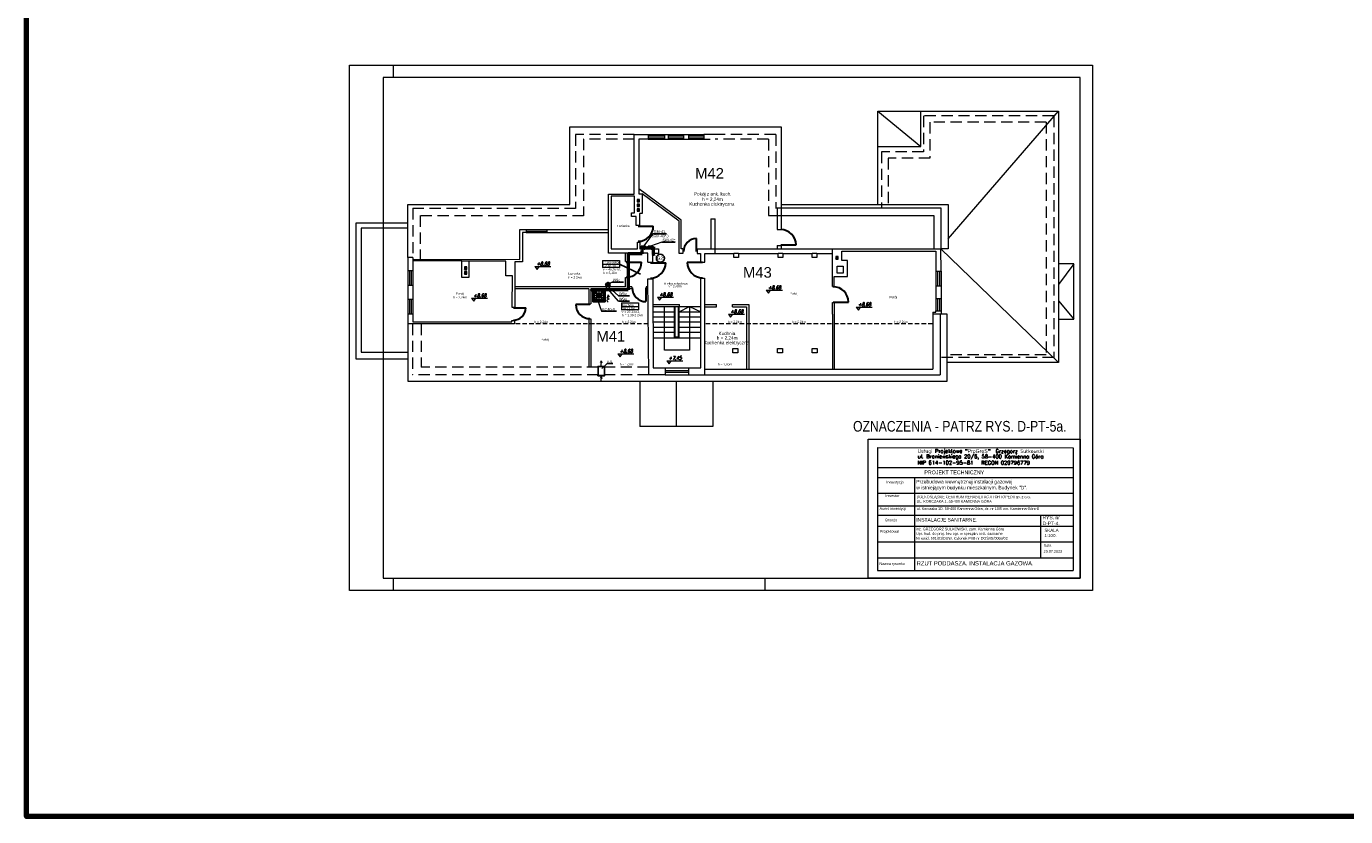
# Model space of a CAD drawing. Extents: x 34439 to 126910, y -74890 to 17912.
# Tile 91 of 144: x 111998 to 119454, y -64092 to -59624. Entities that reach past the tile are written whole.
import ezdxf
from ezdxf.enums import TextEntityAlignment as Align

# ---------------------------------------------------------------- set-up
doc = ezdxf.new("R2010")
doc.units = 0
doc.header["$MEASUREMENT"] = 0
for name, pattern in [('DASHDOT', [8.5, 4, -2, 0.5, -2]), ('DASHED', [19.05, 12.7, -6.35]), ('Przerywana długa', [1058333.301544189, 634999.990463, -423333.311081])]:
    doc.linetypes.add(name, pattern=pattern)
for name, color, linetype, lineweight in [('0.25', 6, 'Continuous', 9), ('062', 62, 'Continuous', 0), ('_konstrukcja', 96, 'Continuous', 20), ('_stolarka', 82, 'Continuous', 30), ('A-ARM', 1, 'Continuous', 15), ('gaz', 1, 'Continuous', 30), ('inst-gaz-rury', 50, 'Continuous', 50), ('inst. - C.O. - opis', 2, 'Continuous', 9), ('kanaly went', 10, 'Continuous', 13), ('Opisy_wymiary.2D77', 7, 'Continuous', 0), ('Opisy_wymiary.2D88', 8, 'Continuous', 0), ('RYSUNEK', 7, 'Continuous', 40), ('tabelka', 255, 'Continuous', 13), ('tabelka2', 251, 'Continuous', 13), ('urzadzenia', 6, 'Continuous', 15), ('wymiar', 3, 'Continuous', 13), ('WYMIARKI', 10, 'Continuous', 13)]:
    doc.layers.add(name, color=color, linetype=linetype, lineweight=lineweight)
doc.layers.add('Opisy', color=2, linetype='Continuous')
doc.layers.add('urządzenia', color=140, linetype='Continuous')
doc.styles.add('GA4-ATR-TEXT', font='arial.ttf', dxfattribs={"width": 0.9})
doc.styles.add('GENERATED_STYLE_1', font='ARIAL.TTF')
doc.styles.add('ROMANS', font='SIMPLEX.SHX', dxfattribs={"width": 0.85, "oblique": 15, "height": 16})
doc.styles.get("Standard").update_dxf_attribs({"font": 'ARIALN.TTF'})
doc.styles.add('T.N.ROMAN', font='SIMPLEX')

# ---------------------------------------------------------------- blocks, each defined once
blk = doc.blocks.new('DYBY2002-B01x0504')
at = {"layer": 'A-ARM'}
for p, q in [((0, 60), (60, 60)), ((0, 0), (0, 60)), ((60, 0), (0, 0)), ((2.5, 11), (2.5, 55.5)), ((2.5, 45), (13.5, 45)), ((57.5, 34), (2.5, 34)), ((2.5, 33.5), (57.5, 33.5)), ((12.5, 22), (2.5, 22)), ((3.5, 56.5), (56.5, 56.5)), ((56.5, 10), (3.5, 10)), ((15.5, 47), (15.5, 56.5)), ((15.5, 25), (15.5, 43)), ((15.5, 10), (15.5, 19)), ((17.5, 45), (41.5, 45)), ((40, 22), (18.5, 22)), ((28.5, 11), (28.5, 55.5)), ((31.5, 55.5), (31.5, 11)), ((44.5, 56.5), (44.5, 48)), ((44.5, 42), (44.5, 26.5)), ((44.5, 17.5), (44.5, 10)), ((47.5, 45), (57.5, 45)), ((57.5, 22), (49, 22)), ((57.5, 55.5), (57.5, 11)), ((60, 60), (60, 5)), ((60, 5), (60, 5)), ((60, 5), (60, 0))]:
    blk.add_line(p, q, dxfattribs=at)
for centre, radius in [((15.5, 22), 3), ((15.5, 45), 2), ((44.5, 22), 4.5), ((44.5, 45), 3)]:
    blk.add_circle(centre, radius, dxfattribs=at)
for centre, start, end in [((3.5, 55.5), 90, 180), ((3.5, 11), 180, 270), ((56.5, 55.5), 0, 90), ((56.5, 11), 270, 0)]:
    blk.add_arc(centre, 1, start, end, dxfattribs=at)

msp = doc.modelspace()

# ---------------------------------------------------------------- hatches: boundary and pattern name
at = {"layer": 'inst-gaz-rury', "linetype": 'Continuous'}
h = msp.add_hatch(color=256, dxfattribs=at)
h.paths.add_polyline_path([(115478.5, -60874.6, 0.420252), (115477, -60876.1), (115478.5, -60876.1)])
h.paths.add_polyline_path([(115478.5, -60877.6, 0.408201), (115480, -60876.1), (115478.5, -60876.1)])
h.paths.add_polyline_path([(115478.5, -60876.1), (115480, -60876.1, 0.417728), (115478.5, -60874.6)])
for points in [[(115478.5, -60876.1), (115477, -60876.1, 0.409454), (115478.5, -60877.6, 0.001073), (115478.5, -60877.6)], [(115491.1, -60878.7), (115489.6, -60878.7, 0.409454), (115491.1, -60880.1, 0.001073), (115491.1, -60880.1)], [(115518.5, -60876.1), (115517, -60876.1, 0.409454), (115518.5, -60877.6, 0.001073), (115518.5, -60877.6)], [(115531.1, -60878.7), (115529.6, -60878.7, 0.409454), (115531.1, -60880.1, 0.001073), (115531.1, -60880.1)], [(115543.1, -60878.6), (115543.1, -60880.9, 0.409454), (115545.3, -60878.6, 0.001073), (115545.3, -60878.6)], [(115543.1, -60911.5), (115543.1, -60913.8, 0.409454), (115545.3, -60911.5, 0.001073), (115545.3, -60911.5)], [(115193.8, -61113.9), (115192.3, -61113.9, 0.409454), (115193.8, -61115.4, 0.001073), (115193.8, -61115.4)]]:
    msp.add_hatch(color=256, dxfattribs=at).paths.add_polyline_path(points)
h = msp.add_hatch(color=256, dxfattribs=at)
h.paths.add_polyline_path([(115491.1, -60877.1, 0.420252), (115489.6, -60878.7), (115491.1, -60878.7)])
h.paths.add_polyline_path([(115491.1, -60880.1, 0.408201), (115492.6, -60878.7), (115491.1, -60878.7)])
h.paths.add_polyline_path([(115491.1, -60878.7), (115492.6, -60878.7, 0.417728), (115491.1, -60877.1)])
h = msp.add_hatch(color=256, dxfattribs=at)
h.paths.add_polyline_path([(115518.5, -60874.6, 0.420252), (115517, -60876.1), (115518.5, -60876.1)])
h.paths.add_polyline_path([(115518.5, -60877.6, 0.408201), (115520, -60876.1), (115518.5, -60876.1)])
h.paths.add_polyline_path([(115518.5, -60876.1), (115520, -60876.1, 0.417728), (115518.5, -60874.6)])
h = msp.add_hatch(color=256, dxfattribs=at)
h.paths.add_polyline_path([(115531.1, -60877.1, 0.420252), (115529.6, -60878.7), (115531.1, -60878.7)])
h.paths.add_polyline_path([(115531.1, -60880.1, 0.408201), (115532.6, -60878.7), (115531.1, -60878.7)])
h.paths.add_polyline_path([(115531.1, -60878.7), (115532.6, -60878.7, 0.417728), (115531.1, -60877.1)])
h = msp.add_hatch(color=256, dxfattribs=at)
h.paths.add_polyline_path([(115540.8, -60878.6, 0.420252), (115543.1, -60880.9), (115543.1, -60878.6)])
h.paths.add_polyline_path([(115545.3, -60878.6, 0.408201), (115543.1, -60876.4), (115543.1, -60878.6)])
h.paths.add_polyline_path([(115543.1, -60878.6), (115543.1, -60876.4, 0.417728), (115540.8, -60878.6)])
h = msp.add_hatch(color=256, dxfattribs=at)
h.paths.add_polyline_path([(115540.8, -60911.5, 0.420252), (115543.1, -60913.8), (115543.1, -60911.5)])
h.paths.add_polyline_path([(115545.3, -60911.5, 0.408201), (115543.1, -60909.3), (115543.1, -60911.5)])
h.paths.add_polyline_path([(115543.1, -60911.5), (115543.1, -60909.3, 0.417728), (115540.8, -60911.5)])
h = msp.add_hatch(color=256, dxfattribs=at)
h.paths.add_polyline_path([(115193.8, -61112.4, 0.420252), (115192.3, -61113.9), (115193.8, -61113.9)])
h.paths.add_polyline_path([(115193.8, -61115.4, 0.408201), (115195.3, -61113.9), (115193.8, -61113.9)])
h.paths.add_polyline_path([(115193.8, -61113.9), (115195.3, -61113.9, 0.417728), (115193.8, -61112.4)])

# ---------------------------------------------------------------- linework, layer by layer
at = {"linetype": 'Continuous', "lineweight": 18}
for p, q in [((115254.1, -60947.5), (115350.6, -60947.5)), ((115254.1, -60947.5), (115254.1, -60987.8)), ((115254.1, -60968.1), (115350.6, -60968.1)), ((115350.6, -60987.8), (115254.1, -60987.8)), ((115350.6, -60947.5), (115350.6, -60987.8)), ((115360.5, -61187.4), (115457, -61187.4)), ((115360.5, -61187.4), (115360.5, -61227.6)), ((115360.5, -61208), (115457, -61208)), ((115457, -61187.4), (115457, -61227.6)), ((115457, -61227.6), (115360.5, -61227.6))]:
    msp.add_line(p, q, dxfattribs=at)
at = {"ltscale": 50}
for p, q in [((115350.6, -60967.7), (115469.4, -61025.1)), ((115277.3, -61084.2), (115277.3, -61108.5)), ((115292.3, -61084.2), (115292.3, -61108.5))]:
    msp.add_line(p, q, dxfattribs=at)
at = {"linetype": 'DASHED', "ltscale": 20}
for p, q in [((115199.5, -61181), (115269.5, -61111)), ((115269.5, -61181.2), (115199.5, -61111.2))]:
    msp.add_line(p, q, dxfattribs=at)
msp.add_lwpolyline([(115269.5, -61181), (115269.5, -61111), (115199.5, -61111), (115199.5, -61181)], close=True, dxfattribs=at)
at = {"layer": '0.25'}
for p, q in [((115286.4, -61142.5), (115286.9, -61154.3)), ((115286.3, -61142.6), (115282.8, -61153.8)), ((115286.3, -61142.6), (115291, -61153.3)), ((115245.5, -61515.1), (115241.2, -61526)), ((115245.5, -61515), (115244.8, -61543)), ((115245.5, -61515.1), (115249.3, -61526.2)), ((115245.5, -61604.2), (115241.2, -61615)), ((115245.5, -61604.1), (115244.8, -61632)), ((115245.5, -61604.2), (115249.3, -61615.2))]:
    msp.add_line(p, q, dxfattribs=at)
msp.add_open_spline([(115286.9, -61154.3), (115284, -61156.7), (115269.5, -61159.2), (115300.6, -61164.2), (115271.4, -61171.2), (115281, -61178.9), (115285.5, -61182.5)], degree=3, knots=[11.780807, 11.780807, 11.780807, 11.780807, 21.987019, 35.220977, 49.180037, 61.636698, 61.636698, 61.636698, 61.636698], dxfattribs=at)
at = {"layer": '062', "linetype": 'Przerywana długa', "flags": 128}
msp.add_lwpolyline([(113823.4, -59843.6), (118023.4, -59843.6), (118023.4, -62813.6), (113823.4, -62813.6)], close=True, dxfattribs=at)
at = {"layer": '_konstrukcja', "ltscale": 50}
for p, q in [((116809.9, -60631.6), (116809.9, -60102.7)), ((116809.9, -60102.7), (117831.7, -60102.7)), ((116809.9, -60102.7), (117053.3, -60303.1)), ((117053.3, -60303.1), (117053.3, -60102.7)), ((117208.2, -60825.5), (117831.7, -60102.7)), ((117831.7, -60102.7), (117831.7, -61525.1)), ((115068.4, -60632), (115068.4, -60192.8)), ((115068.4, -60192.8), (116263.5, -60192.8)), ((115433.5, -60572.9), (115433.5, -60236.1)), ((115433.5, -60236.1), (115511.4, -60236.1)), ((115511.4, -60236.1), (115511.4, -60261.5)), ((115511.4, -60236.1), (115603.7, -60236.1)), ((115511.4, -60243.8), (115603.7, -60243.8)), ((115603.7, -60236.1), (115603.7, -60261.5)), ((115603.7, -60236.1), (115625, -60236.1)), ((115625, -60236.1), (115625, -60261.5)), ((115625, -60236.1), (115711.3, -60236.1)), ((115625, -60243.8), (115711.3, -60243.8)), ((115711.3, -60236.1), (115711.3, -60261.5)), ((115711.3, -60236.1), (115740.4, -60236.1)), ((115740.4, -60236.1), (115740.4, -60261.5)), ((115740.4, -60236.1), (115825.8, -60236.1)), ((115740.4, -60243.8), (115825.8, -60243.8)), ((115891.4, -60236.1), (115825.8, -60236.1)), ((115825.8, -60236.1), (115825.8, -60261.5)), ((116263.5, -60192.8), (116263.5, -60631.6)), ((115511.4, -60261.5), (115459.7, -60261.5)), ((115459.7, -60261.5), (115459.7, -60570.7)), ((115511.4, -60253.8), (115603.7, -60253.8)), ((115511.4, -60261.5), (115603.7, -60261.5)), ((115603.7, -60261.5), (115625, -60261.5)), ((115625, -60253.8), (115711.3, -60253.8)), ((115625, -60261.5), (115711.3, -60261.5)), ((115711.3, -60261.5), (115740.4, -60261.5)), ((115740.4, -60253.8), (115825.8, -60253.8)), ((115740.4, -60261.5), (115825.8, -60261.5)), ((115825.8, -60261.5), (115862.8, -60261.5)), ((116809.9, -60303.1), (117053.3, -60303.1)), ((115698.7, -60719.9), (115459.7, -60541.7)), ((115287.2, -60906.7), (115287.2, -60572.9)), ((115287.2, -60572.9), (115433.5, -60572.9)), ((115434.4, -60584.3), (115302.3, -60584.3)), ((115302.3, -60584.3), (115302.3, -60882.2)), ((115434.4, -60677.6), (115434.4, -60584.3)), ((115449.3, -60616.8), (115463.3, -60602.8)), ((115459.7, -60570.7), (115478.4, -60570.7)), ((115478.4, -60570.7), (115478.4, -60681.8)), ((115686.7, -60725.9), (115478.4, -60570.7)), ((114154.2, -60930.5), (114154.2, -60632)), ((114154.2, -60632), (115068.4, -60632)), ((115417.3, -60699.8), (115417.3, -60677.6)), ((115417.3, -60677.6), (115434.4, -60677.6)), ((115449.3, -60642.8), (115463.3, -60628.8)), ((115449.3, -60668.8), (115463.3, -60654.8)), ((115462.1, -60681.8), (115462.1, -60749.2)), ((115478.4, -60681.8), (115462.1, -60681.8)), ((116240.3, -60650.8), (116240.3, -60772.5)), ((116263.5, -60631.6), (117208.2, -60631.6)), ((116266.2, -60772.5), (116266.2, -60631.6)), ((117208.2, -60631.6), (117208.2, -60881.8)), ((114154.2, -60737.2), (113860, -60737.2)), ((113860, -60737.2), (113860, -61504.1)), ((114154.2, -60765.4), (113889.1, -60765.4)), ((113889.1, -60765.4), (113889.1, -61465.8)), ((115445, -60699.8), (115417.3, -60699.8)), ((115445, -60749.2), (115445, -60699.8)), ((115462.1, -60749.2), (115445, -60749.2)), ((115686.7, -60907.6), (115686.7, -60725.9)), ((115698.7, -60882.2), (115698.7, -60719.9)), ((115865.5, -60712.6), (115865.5, -60882.2)), ((115865.5, -60712.6), (115891.4, -60712.6)), ((115891.4, -60908.3), (115891.4, -60712.6)), ((114786.1, -60942.3), (114786.1, -60773.2)), ((114786.1, -60773.2), (114821.7, -60773.2)), ((114821.7, -60788.9), (114801.3, -60788.9)), ((114801.3, -60788.9), (114801.3, -60954.6)), ((114821.7, -60773.2), (114821.7, -60788.9)), ((114821.7, -60773.2), (114939.4, -60773.2)), ((114821.7, -60781.1), (114939.4, -60781.1)), ((114821.7, -60788.9), (114939.4, -60788.9)), ((114939.4, -60773.2), (114939.4, -60788.9)), ((114939.4, -60773.2), (115287.2, -60773.2)), ((114939.4, -60788.9), (115287.2, -60788.9)), ((115451, -60882.2), (115451, -60843.4)), ((115451, -60843.4), (115464.4, -60843.4)), ((115464.4, -60843.4), (115464.4, -60882.2)), ((116240.3, -60772.5), (116266.2, -60772.5)), ((115510.1, -60906.7), (115287.2, -60906.7)), ((115302.3, -60882.2), (115451, -60882.2)), ((115383.1, -60953), (115383.1, -60906.7)), ((115395.1, -60953), (115395.1, -60906.7)), ((115464.4, -60882.2), (115571.1, -60882.2)), ((115510.1, -60957.2), (115510.1, -60906.7)), ((115571.1, -60907.6), (115537.5, -60907.6)), ((115537.5, -60957), (115537.5, -60907.6)), ((115571.1, -60882.2), (115571.1, -60907.6)), ((115708.7, -60907.6), (115686.7, -60907.6)), ((115708.7, -60882.2), (115698.7, -60882.2)), ((115708.7, -60882.2), (115708.7, -60907.6)), ((115788.7, -60882.2), (115788.7, -60907.6)), ((115788.7, -60882.2), (115865.5, -60882.2)), ((115788.7, -60907.6), (115807.8, -60907.6)), ((115807.8, -60907.6), (115807.8, -60956.8)), ((115831.8, -60956.8), (115831.8, -60908.3)), ((115831.8, -60908.3), (115891.4, -60908.3)), ((115865.5, -60882.2), (116553.1, -60882.2)), ((115891.4, -60908.3), (115996.7, -60908.3)), ((116023.5, -60908.3), (116246.5, -60908.3)), ((116240.3, -60862.3), (116240.3, -60882.2)), ((116240.3, -60862.3), (116266.2, -60862.3)), ((116266.2, -60882.2), (116266.2, -60862.3)), ((116273.3, -60908.3), (116438.6, -60908.3)), ((116465.4, -60908.3), (116553.1, -60908.3)), ((116553.1, -61095.6), (116553.1, -60881.8)), ((116553.1, -60881.8), (117166.2, -60881.8)), ((116606.7, -60947.5), (116606.7, -60895.3)), ((116606.7, -60895.3), (117137.8, -60895.3)), ((117137.8, -60895.3), (117137.8, -61007.5)), ((117208.2, -60881.8), (117166.2, -60881.8)), ((117167.8, -61007.5), (117166.2, -60881.8)), ((117166.2, -60881.8), (117831.7, -61525.1)), ((114181.2, -60930.5), (114154.2, -60930.5)), ((114154.2, -60930.5), (114154.2, -61003.7)), ((114181.2, -60930.5), (114181.2, -61003.7)), ((114181.2, -60939.6), (114786.1, -60942.3)), ((114459.5, -60948.9), (114181.2, -60948.9)), ((114474, -60998.5), (114488, -60984.5)), ((114706.9, -60951.8), (114498.7, -60951.8)), ((114706.9, -61034.1), (114706.9, -60951.8)), ((114801.3, -60954.6), (114758.6, -60954.6)), ((114758.6, -60954.6), (114758.6, -61212.7)), ((115383.1, -60953), (115395.1, -60953)), ((115510.1, -60957.2), (115537.5, -60957)), ((115807.8, -60956.8), (115831.8, -60956.8)), ((116572.2, -60939.5), (116586.2, -60925.5)), ((116638.1, -60947.5), (116606.7, -60947.5)), ((116638.1, -61038.9), (116638.1, -60947.5)), ((117918.8, -60965.7), (117831.7, -60965.7)), ((117918.8, -60965.7), (117831.7, -61083.1)), ((117918.8, -61280.4), (117918.8, -60965.7)), ((114154.2, -61003.7), (114181.2, -61003.7)), ((114154.2, -61003.7), (114154.2, -61086.4)), ((114162.7, -61003.7), (114162.7, -61086.4)), ((114172.7, -61003.7), (114172.7, -61086.4)), ((114181.2, -61003.7), (114181.2, -61086.4)), ((114474, -61024.5), (114488, -61010.5)), ((114745.6, -61034.1), (114706.9, -61034.1)), ((114742.5, -61212.7), (114745.6, -61034.1)), ((115383.1, -61096.5), (115383.1, -61044.8)), ((115383.1, -61044.8), (115395.1, -61044.8)), ((115395.1, -61096.5), (115395.1, -61044.8)), ((115510.1, -61051.5), (115537.5, -61051.2)), ((115516, -61594), (115510.1, -61051.5)), ((115537.5, -61051.2), (115540, -61553.8)), ((115809.7, -61553.8), (115809.7, -61047.4)), ((115809.7, -61047.4), (115830.7, -61047.4)), ((115830.7, -61047.4), (115830.7, -61594)), ((116563, -61095.6), (116563, -61038.9)), ((116563, -61038.9), (116638.1, -61038.9)), ((117137.8, -61007.5), (117167.8, -61007.5)), ((117137.8, -61007.5), (117137.8, -61090.2)), ((117147.8, -61007.5), (117147.8, -61090.2)), ((117157.8, -61007.5), (117157.8, -61090.2)), ((117167.8, -61007.5), (117167.8, -61090.2)), ((114154.2, -61086.4), (114181.2, -61086.4)), ((114154.2, -61086.4), (114154.2, -61166.2)), ((114181.2, -61086.4), (114181.2, -61166.2)), ((115188.1, -61096.5), (114758.6, -61096.5)), ((115176.1, -61108.5), (114758.6, -61108.5)), ((115176.1, -61108.5), (115176.1, -61193.5)), ((115383.1, -61096.5), (115188.1, -61096.5)), ((115420.1, -61108.5), (115188.1, -61108.5)), ((115188.1, -61108.5), (115188.1, -61193.5)), ((115420.1, -61096.5), (115395.1, -61096.5)), ((115420.1, -61096.5), (115420.1, -61108.5)), ((115510.1, -61096.5), (115500.1, -61096.5)), ((115500.1, -61096.5), (115500.1, -61108.5)), ((115510.1, -61108.5), (115500.1, -61108.5)), ((116553.1, -61095.6), (116563, -61095.6)), ((117137.8, -61090.2), (117167.8, -61090.2)), ((117137.8, -61090.2), (117138.8, -61162.6)), ((117167.8, -61090.2), (117167.3, -61162.6)), ((114154.2, -61166.2), (114181.2, -61166.2)), ((114154.2, -61166.2), (114181.2, -61166.2)), ((114154.2, -61166.2), (114154.2, -61248.9)), ((114162.7, -61166.2), (114162.7, -61248.9)), ((114172.7, -61166.2), (114172.7, -61248.9)), ((114181.2, -61166.2), (114181.2, -61248.9)), ((114758.6, -61212.7), (114742.5, -61212.7)), ((115176.1, -61193.5), (115188.1, -61193.5)), ((115539.2, -61195.9), (115689.6, -61195.9)), ((115539.2, -61207), (115809.7, -61207)), ((115603.9, -61454), (115603.9, -61207)), ((115660.4, -61384.3), (115660.4, -61207)), ((115665.4, -61379.3), (115665.4, -61207)), ((115682.8, -61379.3), (115682.8, -61207)), ((115687.8, -61384.3), (115687.8, -61207)), ((115687.8, -61238.8), (115745.1, -61207)), ((115689.6, -61207), (115689.6, -61195.9)), ((115745.1, -61207), (115745.1, -61384.3)), ((115745.1, -61207), (115809.7, -61238.8)), ((115830.7, -61197), (115898.1, -61197)), ((115830.7, -61209), (115898.1, -61209)), ((115898.1, -61209), (115898.1, -61197)), ((115988.1, -61197), (116080.1, -61197)), ((115988.1, -61209), (115988.1, -61197)), ((115988.1, -61209), (116068.1, -61209)), ((116068.1, -61209), (116068.1, -61562.3)), ((116080.1, -61197), (116080.1, -61562.3)), ((116553.1, -61251.6), (116553.1, -61185.4)), ((116553.1, -61185.4), (116563, -61185.4)), ((116563, -61185.4), (116563, -61240.3)), ((117138.8, -61162.6), (117167.3, -61162.6)), ((117138.8, -61162.6), (117138.8, -61232.7)), ((117148.1, -61162.6), (117148.1, -61232.7)), ((117158.1, -61162.6), (117158.1, -61232.7)), ((117167.3, -61162.6), (117167.3, -61232.7)), ((117831.7, -61175.5), (117918.8, -61280.4)), ((114154.2, -61248.9), (114181.2, -61248.9)), ((114154.2, -61248.9), (114154.2, -61306.3)), ((114181.2, -61248.9), (114181.2, -61295)), ((114741.5, -61295), (114741.5, -61286.9)), ((114741.5, -61286.9), (114756, -61286.9)), ((114756, -61286.9), (114756, -61306.3)), ((115176.1, -61278.5), (115176.1, -61550)), ((115176.1, -61278.5), (115188.1, -61278.5)), ((115188.1, -61278.5), (115188.1, -61550)), ((115539.2, -61238.8), (115660.4, -61238.8)), ((115539.2, -61267), (115660.4, -61267)), ((115687.8, -61238.8), (115809.7, -61238.8)), ((115687.8, -61267), (115809.7, -61267)), ((116553.1, -61251.6), (116553.1, -61562.3)), ((116563, -61240.3), (116563, -61562.3)), ((117120.5, -61240.3), (117138.8, -61240.3)), ((117202.4, -61251.6), (117120.5, -61251.6)), ((117138.8, -61240.3), (117138.8, -61232.7)), ((117138.8, -61232.7), (117167.3, -61232.7)), ((117167.3, -61232.7), (117167.3, -61251.6)), ((117167.3, -61251.6), (117167.3, -61251.6)), ((117202.4, -61629.7), (117202.4, -61251.6)), ((117831.7, -61280.4), (117918.8, -61280.4)), ((114756, -61306.3), (114154.2, -61306.3)), ((114154.2, -61306.3), (114154.2, -61629.7)), ((114181.2, -61295), (114741.5, -61295)), ((115539.2, -61295.2), (115660.4, -61295.2)), ((115539.2, -61323.8), (115660.4, -61323.8)), ((115539.2, -61352.4), (115660.4, -61352.4)), ((115687.8, -61295.2), (115809.7, -61295.2)), ((115687.8, -61323.8), (115809.7, -61323.8)), ((115687.8, -61352.4), (115809.7, -61352.4)), ((115539.2, -61384.3), (115809.7, -61384.3)), ((115665.4, -61379.3), (115682.8, -61379.3)), ((115745.1, -61384.3), (115745.1, -61454)), ((113860, -61504.1), (114152.4, -61504.1)), ((113889.1, -61465.8), (114151.6, -61465.8)), ((115745.1, -61454), (115603.9, -61454)), ((115540, -61553.8), (115608.3, -61553.8)), ((115608.3, -61553.8), (115608.3, -61594)), ((115608.3, -61553.8), (115740.5, -61553.8)), ((115608.3, -61568.9), (115740.5, -61568.9)), ((115608.3, -61578.9), (115740.5, -61578.9)), ((115740.5, -61553.8), (115740.5, -61594)), ((115740.5, -61553.8), (115809.7, -61553.8)), ((117831.7, -61525.1), (117202.4, -61525.1)), ((114154.2, -61629.7), (115465, -61629.7)), ((115465, -61629.7), (115877, -61629.7)), ((115465, -61629.7), (115465, -61886.1)), ((115608.3, -61594), (115516, -61594)), ((115608.3, -61594), (115740.5, -61594)), ((115671, -61629.7), (115671, -61886.1)), ((115740.5, -61594), (115830.7, -61594)), ((115877, -61629.7), (115877, -61886.1)), ((115877, -61629.7), (117202.4, -61629.7)), ((115877, -61886.1), (115465, -61886.1))]:
    msp.add_line(p, q, dxfattribs=at)
at = {"layer": '_konstrukcja', "linetype": 'DASHED', "ltscale": 5}
for p, q in [((117805, -60130.4), (117068.5, -60130.4)), ((117068.5, -60130.4), (117068.5, -60333.6)), ((117761.2, -60166.6), (117104.7, -60166.6)), ((117104.7, -60166.6), (117104.7, -60369.8)), ((117761.2, -60166.6), (117761.2, -61480.8)), ((117805, -60130.4), (117805, -61497.1)), ((115433.5, -60236.1), (115101.2, -60236.1)), ((115102, -60235.2), (115102, -60653.5)), ((116233.1, -60236.1), (115891.4, -60236.1)), ((116233.1, -60236.1), (116233.1, -60654)), ((115433.5, -60261.4), (115147.1, -60261.4)), ((115147.1, -60261.4), (115147.1, -60695.1)), ((116192.1, -60261.9), (115891.4, -60261.9)), ((116192.1, -60261.9), (116192.1, -60693.5)), ((117068.5, -60333.6), (116831.3, -60333.6)), ((116831.3, -60333.6), (116831.3, -60650.8)), ((117104.7, -60369.8), (116868.3, -60369.8)), ((116868.3, -60369.8), (116868.3, -60650.8)), ((114181.2, -60652.7), (114181.2, -60930.5)), ((115102, -60653.5), (114181.2, -60653.5)), ((114224.1, -60694.3), (114224.1, -60942.6)), ((115147.1, -60695.1), (114224.1, -60695.1)), ((114179.2, -61306.3), (114179.2, -61594)), ((114229.1, -61306.3), (114229.1, -61550)), ((117805, -61497.1), (117163, -61497.1)), ((117761.2, -61480.8), (117202.4, -61480.8)), ((115515.5, -61550), (114229.1, -61550)), ((115516, -61594), (114179.2, -61594))]:
    msp.add_line(p, q, dxfattribs=at)
at = {"layer": '_konstrukcja', "ltscale": 5}
for p, q in [((116192.1, -60693.5), (117126, -60693.5)), ((116233.1, -60650.8), (117166.2, -60650.8)), ((117126, -60693.5), (117126, -60881.8)), ((117166.2, -60650.8), (117166.2, -60881.8)), ((117120.5, -61240.3), (117120.5, -61562.3)), ((117163, -61251.6), (117163, -61594)), ((115830.7, -61562.3), (117120.5, -61562.3)), ((115830.7, -61594), (117163, -61594))]:
    msp.add_line(p, q, dxfattribs=at)
at = {"layer": '_konstrukcja', "linetype": 'DASHED', "ltscale": 2}
for p, q in [((115512.9, -61306.3), (114758.6, -61306.3)), ((117120.5, -61306.3), (115830.7, -61306.3))]:
    msp.add_line(p, q, dxfattribs=at)
at = {"layer": '_konstrukcja', "lineweight": 80, "ltscale": 50}
msp.add_lwpolyline([(111997.7, -46220.8), (126910.5, -46220.8), (126910.5, -64091.9), (111997.7, -64091.9)], close=True, dxfattribs=at)
at = {"layer": '_konstrukcja', "ltscale": 50}
for points in [[(115449.3, -60616.8), (115463.3, -60616.8), (115463.3, -60602.8), (115449.3, -60602.8)], [(115449.3, -60642.8), (115463.3, -60642.8), (115463.3, -60628.8), (115449.3, -60628.8)], [(115449.3, -60668.8), (115463.3, -60668.8), (115463.3, -60654.8), (115449.3, -60654.8)], [(115996.7, -60905.4), (116023.5, -60905.4), (116023.5, -60931.3), (115996.7, -60931.3)], [(116246.5, -60905.4), (116273.3, -60905.4), (116273.3, -60931.3), (116246.5, -60931.3)], [(116438.6, -60905.4), (116465.4, -60905.4), (116465.4, -60931.3), (116438.6, -60931.3)], [(114459.5, -60948.9), (114498.7, -60948.9), (114498.7, -61043.6), (114459.5, -61043.6)], [(114474, -60998.5), (114488, -60998.5), (114488, -60984.5), (114474, -60984.5)], [(116572.2, -60939.5), (116586.2, -60939.5), (116586.2, -60925.5), (116572.2, -60925.5)], [(116580.2, -60980.7), (116614.9, -60980.7), (116614.9, -61018.6), (116580.2, -61018.6)], [(114474, -61024.5), (114488, -61024.5), (114488, -61010.5), (114474, -61010.5)], [(115991.3, -61444.8), (116018.1, -61444.8), (116018.1, -61470.7), (115991.3, -61470.7)], [(116243.9, -61444.8), (116270.7, -61444.8), (116270.7, -61470.7), (116243.9, -61470.7)], [(116439.7, -61444.8), (116466.5, -61444.8), (116466.5, -61470.7), (116439.7, -61470.7)]]:
    msp.add_lwpolyline(points, close=True, dxfattribs=at)
at = {"layer": '_stolarka', "linetype": 'ByBlock', "ltscale": 50}
for p, q in [((115454.7, -60752.9), (115541.1, -60752.9)), ((115785.5, -60897.8), (115785.5, -60823.9)), ((116261.2, -60859.5), (116347.6, -60859.5)), ((115388.4, -60956.3), (115474.8, -60956.3)), ((115524.9, -60960.5), (115611.3, -60960.5)), ((115819.2, -60958.5), (115732.8, -60958.5)), ((115499, -61102.6), (115499, -61180.4)), ((114750.8, -61215.7), (114819.9, -61215.7)), ((115182.4, -61196.9), (115102.9, -61196.9)), ((116558, -61182.5), (116644.4, -61182.5))]:
    msp.add_line(p, q, dxfattribs=at)
for centre, radius, start, end in [((115454.7, -60752.9), 86.4, 270, 0), ((115785.5, -60897.8), 73.9, 90, 180), ((116261.2, -60859.5), 86.4, 0, 90), ((115388.4, -60956.3), 86.4, 270, 0), ((115524.9, -60960.5), 86.4, 270, 0), ((115819.2, -60958.5), 86.4, 180, 270), ((115499, -61102.6), 77.8, 180, 270), ((116558, -61182.5), 86.4, 0, 90), ((114750.8, -61215.7), 69.1, 270, 0), ((115182.4, -61196.9), 79.5, 180, 270)]:
    msp.add_arc(centre, radius, start, end, dxfattribs=at)
at = {"layer": 'gaz', "linetype": 'Continuous', "lineweight": 30}
for p, q in [((115491.1, -60870.7), (115491.1, -60873.2)), ((115531.1, -60870.7), (115531.1, -60873.2))]:
    msp.add_line(p, q, dxfattribs=at)
at = {"layer": 'inst-gaz-rury', "ltscale": 50}
for p, q in [((115478.6, -60910.6), (115399.6, -60910.6)), ((115399.6, -60910.6), (115399.6, -61113.9)), ((115543, -60878.6), (115491.1, -60878.6)), ((115543, -60911.5), (115543, -60878.6)), ((115399.6, -61113.9), (115193.8, -61113.9))]:
    msp.add_line(p, q, dxfattribs=at)
at = {"layer": 'inst-gaz-rury', "linetype": 'Continuous'}
for p, q in [((115478.5, -60870.7), (115478.5, -60876.1)), ((115491.1, -60870.7), (115491.1, -60879)), ((115518.5, -60870.7), (115518.5, -60876.1)), ((115531.1, -60870.7), (115531.1, -60879)), ((115254.3, -61122.1), (115254.3, -61116.7))]:
    msp.add_line(p, q, dxfattribs=at)
at = {"layer": 'inst-gaz-rury', "linetype": 'DASHDOT', "ltscale": 5}
msp.add_line((115478.6, -60910.6), (115478.6, -60880), dxfattribs=at)
at = {"layer": 'inst-gaz-rury', "linetype": 'Continuous'}
for centre, radius in [((115478.5, -60876.1), 1.5), ((115491.1, -60878.6), 1.5), ((115518.5, -60876.1), 1.5), ((115531.1, -60878.6), 1.5), ((115543, -60878.6), 2.25), ((115543, -60911.5), 2.25), ((115193.8, -61113.9), 1.5)]:
    msp.add_circle(centre, radius, dxfattribs=at)
at = {"layer": 'kanaly went'}
msp.add_line((115290.1, -61089.5), (115279.5, -61078.9), dxfattribs=at)
msp.add_circle((115284.8, -61084.2), 7.5, dxfattribs=at)
at = {"layer": 'Opisy'}
for p, q in [((115539.1, -60796.8), (115615.4, -60796.9)), ((115588.9, -60844.8), (115665.2, -60844.9)), ((115309.2, -61069.8), (115371.9, -61069.9)), ((115344.7, -61147.5), (115407.4, -61147.5)), ((115344.7, -61177.8), (115407.4, -61177.9)), ((115248.3, -61233.7), (115333.1, -61233.8)), ((115279.5, -61530.9), (115313.1, -61530.9))]:
    msp.add_line(p, q, dxfattribs=at)
at = {"layer": 'Opisy_wymiary.2D77', "linetype": 'Continuous'}
for p, q in [((117953.4, -59913.6), (114013.4, -59913.6)), ((114013.4, -59913.6), (114013.4, -62743.6)), ((117953.4, -62743.6), (117953.4, -59913.6)), ((114013.4, -62743.6), (117953.4, -62743.6))]:
    msp.add_line(p, q, dxfattribs=at)
at = {"layer": 'Opisy_wymiary.2D88', "linetype": 'Continuous'}
for p, q in [((114073.4, -59913.6), (114073.4, -59843.6)), ((114073.4, -62813.6), (114073.4, -62743.6)), ((116173.4, -62813.6), (116173.4, -62743.6))]:
    msp.add_line(p, q, dxfattribs=at)
at = {"layer": 'RYSUNEK'}
for radius in [9.41, 7.88, 7.63]:
    msp.add_circle((115284.8, -61084.2), radius, dxfattribs=at)
at = {"layer": 'tabelka', "linetype": 'Continuous'}
msp.add_lwpolyline([(116755.9, -61957.1), (117953.4, -61957.1), (117953.4, -62743.6), (116755.9, -62743.6)], close=True, dxfattribs=at)
at = {"layer": 'tabelka2', "linetype": 'Continuous'}
msp.add_line((116807.8, -62005.8), (116807.8, -62701.2), dxfattribs=at)
at = {"layer": 'tabelka2'}
for p, q in [((116807.8, -62005.8), (117914, -62007.5)), ((117914, -62007.5), (117914, -62701.2)), ((116807.8, -62118.5), (117914, -62118.5)), ((116807.8, -62174), (117913.4, -62174)), ((117017, -62174), (117017, -62701.2)), ((116807.8, -62263.3), (117913.4, -62263.3)), ((116807.8, -62334.5), (117913.4, -62334.5)), ((116807.8, -62387.4), (117913.4, -62387.4)), ((117732.1, -62629.1), (117732.1, -62387.4)), ((116807.8, -62449.1), (117914, -62449.1)), ((116807.8, -62539.1), (117914, -62539.1)), ((116807.8, -62629.1), (117914, -62629.1)), ((116807.8, -62701.2), (117914, -62701.2))]:
    msp.add_line(p, q, dxfattribs=at)
at = {"layer": 'urzadzenia', "linetype": 'Continuous'}
for p, q in [((115475.6, -60882.2), (115475.6, -60906.7)), ((115481.6, -60882.2), (115481.6, -60906.7)), ((115540, -60882.2), (115540, -60907.6)), ((115546, -60882.2), (115546, -60907.6)), ((115396.6, -61096.5), (115396.6, -61108.5)), ((115402.6, -61096.5), (115402.6, -61108.5))]:
    msp.add_line(p, q, dxfattribs=at)
at = {"layer": 'urządzenia'}
for p, q in [((115472.8, -60875.9), (115497.8, -60865.9)), ((115497.8, -60875.9), (115472.8, -60865.9)), ((115472.8, -60875.9), (115472.8, -60865.9)), ((115512.8, -60875.9), (115537.8, -60865.9)), ((115537.8, -60875.9), (115512.8, -60865.9)), ((115512.8, -60875.9), (115512.8, -60865.9))]:
    msp.add_line(p, q, dxfattribs=at)
at = {"layer": 'urządzenia', "linetype": 'Continuous'}
for p, q in [((115497.8, -60865.9), (115472.8, -60865.9)), ((115472.8, -60875.9), (115497.8, -60875.9)), ((115497.8, -60875.9), (115497.8, -60865.9)), ((115537.8, -60865.9), (115512.8, -60865.9)), ((115512.8, -60875.9), (115537.8, -60875.9)), ((115537.8, -60875.9), (115537.8, -60865.9))]:
    msp.add_line(p, q, dxfattribs=at)
at = {"layer": 'urządzenia', "ltscale": 0.2}
for p, q in [((115229.5, -61546.4), (115229.5, -61597.5)), ((115264.4, -61546.4), (115264.5, -61597.5))]:
    msp.add_line(p, q, dxfattribs=at)
at = {"layer": 'urządzenia', "linetype": 'Continuous'}
for points in [[(115227.7, -61548), (115266.1, -61548), (115266.1, -61546.4), (115227.7, -61546.4)], [(115227.7, -61599.1), (115266.1, -61599.1), (115266.1, -61597.5), (115227.7, -61597.5)]]:
    msp.add_lwpolyline(points, close=True, dxfattribs=at)
for centre in [(115478.5, -60870.7), (115491.1, -60870.7), (115518.5, -60870.7), (115531.1, -60870.7), (115531.1, -60870.7)]:
    msp.add_circle(centre, 1.5, dxfattribs=at)
at = {"layer": 'urządzenia'}
msp.add_circle((115581, -60934.8), 22.8, dxfattribs=at)
at = {"layer": 'wymiar'}
for p, q in [((115539.1, -60796.8), (115485.3, -60865.9)), ((115588.9, -60844.8), (115525.3, -60865.9)), ((115309.2, -61069.8), (115284.8, -61084.2)), ((115344.7, -61177.8), (115284.8, -61108.5)), ((115344.7, -61147.5), (115292.3, -61101.1)), ((115224.7, -61163.9), (115248.3, -61233.7)), ((115249.2, -61558), (115279.5, -61530.9))]:
    msp.add_line(p, q, dxfattribs=at)
at = {"layer": 'WYMIARKI'}
for p, q in [((114871.8, -60981.3), (114962.3, -60981.3)), ((116179.9, -61115.7), (116270.5, -61115.7)), ((114514.2, -61161.1), (114604.8, -61161.1)), ((115564.7, -61155.4), (115655.3, -61155.4)), ((116688.4, -61211.2), (116779, -61211.2)), ((115966.3, -61251.3), (116056.9, -61251.3)), ((115341.2, -61475.2), (115431.7, -61475.2)), ((115618.3, -61514.4), (115708.8, -61514.4))]:
    msp.add_line(p, q, dxfattribs=at)
for points in [[(114871.8, -60981.3), (114883.7, -60998.7), (114895.6, -60981.3)], [(116179.9, -61115.7), (116191.8, -61133.1), (116203.8, -61115.7)], [(114514.2, -61161.1), (114526.2, -61178.5), (114538.1, -61161.1)], [(115564.7, -61155.4), (115576.6, -61172.9), (115588.6, -61155.4)], [(116688.4, -61211.2), (116700.3, -61228.6), (116712.3, -61211.2)], [(115966.3, -61251.3), (115978.3, -61268.7), (115990.2, -61251.3)], [(115341.2, -61475.2), (115353.1, -61492.6), (115365, -61475.2)], [(115618.3, -61514.4), (115630.2, -61531.8), (115642.1, -61514.4)]]:
    msp.add_lwpolyline(points, dxfattribs=at)

# ---------------------------------------------------------------- block references
at = {"layer": 'A-ARM', "xscale": -1, "rotation": 180.0000359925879}
msp.add_blockref('DYBY2002-B01x0504', (115204.4, -61112.1), dxfattribs=at)

# ---------------------------------------------------------------- texts
at = {"style": 'GENERATED_STYLE_1'}
for s, p in [('(GM-43*.)', (115535.1, -60816)), ('GM-41.', (115543.8, -60791.8)), ('GM-42*.', (115593.6, -60839.9)), ('W9c', (115311.8, -61064.9)), ('W9b', (115347.3, -61142.5)), ('KG4p-9', (115251.5, -61230.6)), ('W9a', (115347.3, -61172.8)), ('N9.', (115281.9, -61528.2))]:
    msp.add_text(s, height=15, dxfattribs=at).set_placement(p)
at = {"linetype": 'Continuous', "style": 'GENERATED_STYLE_1'}
for s, insert, char_height, attachment_point in [('Kuchenka elektryczna', (115743.7, -60643.5), 18.75, 7), ('Pokój z ank. kuch.', (115770.7, -60586.1), 18.75, 7), ('h = 2,24m', (115816.7, -60592.1), 18.75, 1), ('Łazienka', (115336.7, -60759.3), 12.5, 7), ('V = 40,76m3,', (115254.8, -60991.7), 12.5, 1), ('12,82 m2', (115259.1, -60972), 12.5, 1), ('Przedpokój', (115260.1, -60967.4), 12.5, 7), ('Łazienka', (115058.8, -61027.7), 12.5, 7), ('h = 2,24m', (115060.4, -61037.3), 12.5, 1), ('h = 3,18m', (115259.1, -61011.1), 12.5, 1), ('Klatka schodowa', (115602.9, -61085.2), 12.5, 7), ('Pokój', (114427.2, -61144.9), 12.5, 7), ('h = 2,48m', (115622.2, -61087.2), 12.5, 1), ('Pokój', (116315.1, -61144.9), 12.5, 7), ('h = 2,24m', (114410.2, -61149.8), 12.5, 1), ('14,33 m2', (115365.5, -61211.9), 12.5, 1), ('Kuchnia', (115366.5, -61207.3), 12.5, 7), ('Pokój', (116875.5, -61164.6), 12.5, 7), ('h = 2,24m', (114869.6, -61288), 12.5, 1), ('V = 27,30m3,', (115361.2, -61231.6), 12.5, 1), ('h = 1,00-2,24m', (115365.5, -61251), 12.5, 1), ('h = 2,24m', (115365.5, -61288), 12.5, 1), ('h = 2,24m', (115963.7, -61288), 12.5, 1), ('h = 2,24m', (116325.4, -61288), 12.5, 1), ('h = 2,24m', (116901.2, -61288), 12.5, 1), ('Kuchnia.', (115909.3, -61369.9), 18.75, 7), ('Pokój', (114907.7, -61405.2), 12.5, 7), ('Kuchenka elektryczna', (115826.9, -61427.3), 18.75, 7), ('h = 2,24m', (115899.9, -61375.9), 18.75, 1), ('h = 1,00m', (115351.9, -61528.8), 12.5, 1), ('h = 1,00m', (115907.3, -61528.8), 12.5, 1)]:
    msp.add_mtext(s, dxfattribs=dict(at, insert=insert, char_height=char_height, attachment_point=attachment_point))
at = {"layer": '_konstrukcja', "linetype": 'Continuous', "char_height": 60, "attachment_point": 7, "style": 'GENERATED_STYLE_1'}
for s, insert in [('M42', (115777.2, -60484.6)), ('M43', (116047.8, -61045.7)), ('M41', (115219.3, -61406))]:
    msp.add_mtext(s, dxfattribs=dict(at, insert=insert))
at = {"layer": 'inst. - C.O. - opis', "style": 'GENERATED_STYLE_1'}
msp.add_text('G2*', height=18, dxfattribs=at).set_placement((115583.1, -60934.5), align=Align.MIDDLE)
at = {"layer": 'tabelka2', "style": 'GENERATED_STYLE_1'}
for s, p in [('Projektował', (116821.8, -62486.8)), ('inż. GRZEGORZ SUŁKOWSKI, zam. Kamienna Góra', (117026.1, -62473.5)), ('Upr. bud. do proj. bez ogr. w specjaln. inst. sanitarne', (117026.1, -62499)), ('Nr ewid. 591/01/DUW. Członek PIIB nr DOŚ/IS/0069/02', (117026.1, -62525.6))]:
    msp.add_text(s, height=15, dxfattribs=at).set_placement(p)
at = {"layer": 'tabelka2', "style": 'GENERATED_STYLE_1', "width": 0.9}
msp.add_text('RZUT PODDASZA. INSTALACJA GAZOWA. ', height=24, dxfattribs=at).set_placement((117029.5, -62671.7))
at = {"layer": 'tabelka2', "char_height": 21.327, "width": 2654.47, "attachment_point": 1, "rotation": 359.90937, "style": 'T.N.ROMAN'}
for s, insert in [('Usługi Projektowe "{\\fBrush Script MT|b0|i0|c0|p66;ProGreS}"  Grzegorz Sułkowski', (117035.2, -62014.2)), ('ul. Broniewskiego 20/6, 58-400 Kamienna Góra\\PNIP 614-102-95-81   REGON 020796779', (117035.2, -62044.3))]:
    msp.add_mtext(s, dxfattribs=dict(at, insert=insert))
at = {"layer": 'tabelka2', "attachment_point": 1}
for s, insert, char_height, width, style in [('Przebudowa wewnętrznej instalacji gazowej\\Pw istniejącym budynku mieszkalnym. Budynek "D".', (117027.4, -62188.3), 20, 1469.909, 'GENERATED_STYLE_1'), ('PROJEKT TECHNICZNY', (117073, -62135), 21.349, 2657.127, 'GENERATED_STYLE_1'), ('{\\fArial|b0|i0|c238|p0;Inwestycja }', (116858.1, -62193.4), 15, 1107.136, 'GENERATED_STYLE_1'), ('Inwestor}', (116852.6, -62270.1), 15, 1107.136, 'GENERATED_STYLE_1'), ('DOLNOŚLĄSKIE CENTRUM REHABILITACJI i ORTOPEDII sp. z o.o.', (117029.6, -62276.6), 15, 1107.136, 'GA4-ATR-TEXT'), ('UL. KORCZAKA 1, 58-400 KAMIENNA GÓRA', (117030.3, -62302.2), 15, 1107.136, 'GA4-ATR-TEXT'), ('Adres inwestycji}', (116819.8, -62342.7), 15, 1107.136, 'GENERATED_STYLE_1'), ('Branża}', (116852.6, -62407.9), 15, 1107.136, 'GENERATED_STYLE_1'), ('INSTALACJE SANITARNE. ', (117027.3, -62403.6), 20, 1107.136, 'GENERATED_STYLE_1'), ('ul. Korczaka 1D, 58-400 Kamienna Góra, dz. nr 10/5 obr. Kamienna Góra-8', (117031.4, -62343.3), 15, 1107.136, 'GA4-ATR-TEXT'), ('{\\fArial|b0|i0|c238|p0;RYS. nr \\PD-PT-4.}', (117740.9, -62390.7), 20, 1107.136, 'GENERATED_STYLE_1'), ('{\\fArial|b0|i0|c238|p0;SKALA \\P1:100.}', (117751.9, -62464.3), 17.791, 1107.136, 'GENERATED_STYLE_1'), ('Data}', (117747.1, -62551.5), 15, 1107.136, 'GENERATED_STYLE_1'), ('29.07.2022', (117747.1, -62585), 15, 1107.136, 'GENERATED_STYLE_1'), ('Nazwa rysunku }', (116819.6, -62654.2), 15, 1107.136, 'GENERATED_STYLE_1')]:
    msp.add_mtext(s, dxfattribs=dict(at, insert=insert, char_height=char_height, width=width, style=style))
at = {"layer": 'WYMIARKI', "insert": (116670.2, -61855), "char_height": 60, "width": 1290.016, "attachment_point": 1}
msp.add_mtext('{\\fArial Narrow|b0|i0|c238|p0;OZNACZENIA - PATRZ RYS. D-PT-5a.}', dxfattribs=at)
at = {"layer": 'WYMIARKI', "style": 'ROMANS', "oblique": 15, "width": 0.85}
for tag, p in [('+8,68', (114880.8, -60976.1)), ('+8,68', (114523.3, -61155.9)), ('+8,68', (115573.8, -61150.2)), ('+8,68', (116189, -61110.4)), ('+8,68', (116697.5, -61205.9)), ('+8,68', (115975.4, -61246.1)), ('+8,68', (115350.3, -61469.9)), ('+7,45', (115627.3, -61509.2))]:
    msp.add_attdef(tag, p, '%%p0.00', height=20, dxfattribs=at)

doc.saveas('drawing.dxf')
